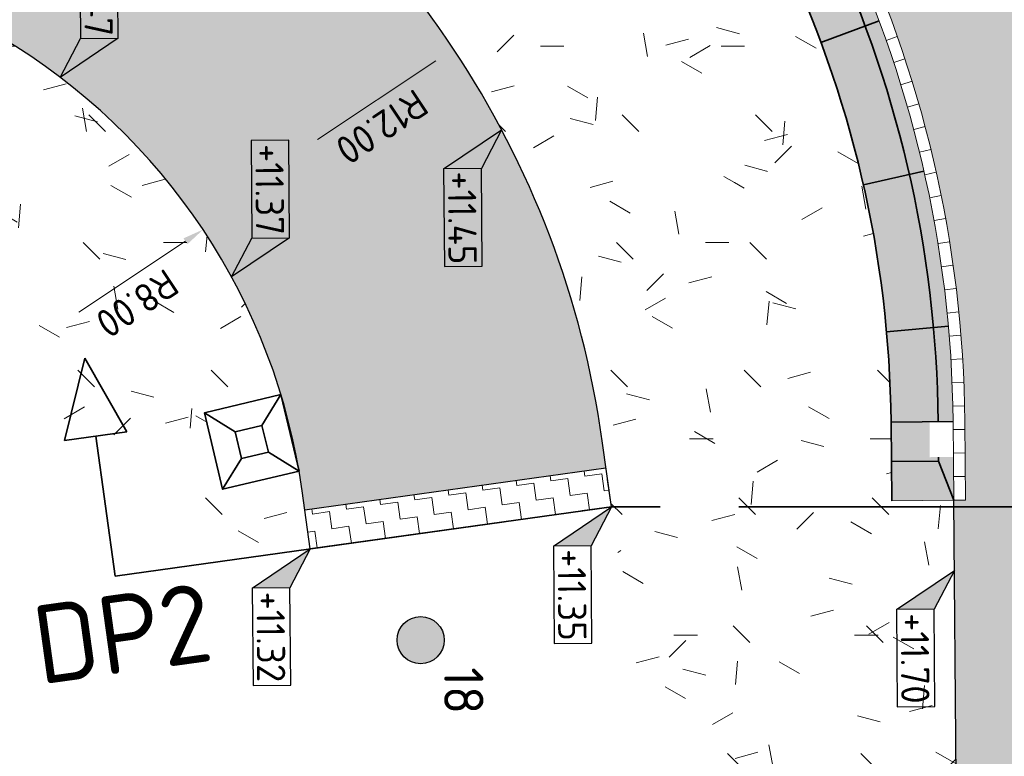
# Model space of a CAD drawing. Header units: metres. Extents: x 233373 to 233535, y 554162 to 554421.
# Tile 4 of 17: x 233414 to 233426, y 554208 to 554218. Entities that reach past the tile are written whole.
import ezdxf
from ezdxf.enums import TextEntityAlignment as Align

# ---------------------------------------------------------------- set-up
doc = ezdxf.new("R2010")
doc.units = ezdxf.units.M
doc.linetypes.add('XX-CENTER', pattern=[8, 5, -1, 1, -1])
doc.layers.get('Defpoints').update_dxf_attribs({"color": 241})
for name, color, linetype, lineweight, true_color in [('N-WE-GR-GRAS-A', 7, 'Continuous', 5, 0x99cc00), ('N-WE-MO-ONDERZOEK_BORING-SD', 30, 'Continuous', 25, 0xff7f00), ('N-WE-VH-VERHARDING_ASFALT FIETSPAD TRAPFREES 1 LAAG-A', 7, 'Continuous', 18, 0xc99292), ('N-WE-VH-VERHARDING_ASFALT_HOOFDRIJBAAN-A', 7, 'Continuous', 5, 0xc7c7c7), ('N-WE-VH-VERHARDING_ASFALT_ROOD-A', 7, 'Continuous', 5, 0xc99292), ('N-WE-VH-VERHARDING_ASFALT_VOEGBAND-G', 7, 'Continuous', 35, 0x000099)]:
    doc.layers.add(name, color=color, linetype=linetype, lineweight=lineweight, true_color=true_color)
for name, color, linetype, lineweight in [('N-WE-VH-GOOT_TEGEL-GD', 170, 'Continuous', 18), ('N-WE-VH-KANTOPSLUITING_ACHTERKANTBAND-G', 7, 'Continuous', 35), ('N-WE-VH-KANTOPSLUITING_ELEMENT-A', 252, 'Continuous', 18), ('N-WE-VH-KANTOPSLUITING_ELEMENT-G', 7, 'Continuous', 35), ('N-WE-VH-KANTOPSLUITING_VOORKANTBAND-G', 7, 'Continuous', 18), ('N-WE-VH-KANTVERHARDING-G', 7, 'Continuous', 25), ('X-XX-AL-AANPIJLING-M', 7, 'Continuous', 18), ('X-XX-AL-HOOGTELABEL_KANTOPSLUITING-S', 7, 'Continuous', 25), ('X-XX-AL-VERWIJZING_DOORSNEDE_DWP-G', 7, 'XX-CENTER', 35), ('X-XX-AL-VERWIJZING_DWP-S', 7, 'Continuous', 35)]:
    doc.layers.add(name, color=color, linetype=linetype, lineweight=lineweight)
doc.styles.add('NLCS-ISO', font='NLCS-ISO.ttf')
doc.styles.add('NLCS-ISO-ANNOTATIEF-T18', font='NLCS-ISO.ttf', dxfattribs={"height": 1.8})
doc.styles.add('Xref_Ontwerp nieuwe situatie$0$NLCS-ISO', font='NLCS-ISO.ttf')
doc.dimstyles.new('NLCS-ANNOTATIEF-T18-PIJL-A', dxfattribs={"dimtxt": 1.8, "dimasz": 1.35, "dimexe": 2, "dimexo": 2, "dimgap": 0.7, "dimtad": 1, "dimlfac": -1, "dimzin": 0, "dimdsep": 46, "dimtxsty": 'NLCS-ISO-ANNOTATIEF-T18', "dimcen": 0, "dimdle": 2, "dimclrd": 256, "dimclre": 256, "dimclrt": 256, "dimazin": 0, "dimtfac": 1, "dimtofl": 0, "dimtmove": 0, "dimatfit": 3, "dimfxl": 1, "dimtfillclr": 256, "dimtolj": 1, "dimtzin": 0, "dimlwd": 13, "dimlwe": 18, "dimarcsym": 0})
pattern_1 = [(0, (0, 0), (2.5, 2.5), [0.3, -2]), (45, (1, 0.5), (-0.2828427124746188, 4.666904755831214), [0.3, -2]), (29.99999999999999, (0.2, 0.3), (0.5686533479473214, 3.215063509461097), [0.3, -2]), (15, (0.8, 1.2), (0.9640675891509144, 1.811235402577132), [0.3, -2]), (135, (0.4, 5), (-0.07071067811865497, -1.626345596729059), [0.3, -2]), (150, (3, 1), (0.5392304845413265, -1.466025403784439), [0.3, -2]), (165, (0.6000000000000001, 0.1), (0.358630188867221, -1.752536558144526), [0.3, -2]), (85, (1, 1), (-2.18169349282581, 2.600041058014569), [0.3, -2]), (99.99999999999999, (0, 0), (-2.780294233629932, 1.946782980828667), [0.3, -2])]

# ---------------------------------------------------------------- blocks, each defined once
blk = doc.blocks.new('*D49')
at = {"layer": 'Defpoints', "color": 0, "transparency": 16777216}
for p in [(233424.1684792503, 554219.1060543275), (233410.6556929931, 554212.5941723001)]:
    blk.add_point(p, dxfattribs=at)
at = {"layer": 'X-XX-AL-AANPIJLING-M', "lineweight": 13, "transparency": 16777216}
blk.add_line((233426.0422522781, 554220.009035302), (233424.411709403, 554219.223268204), dxfattribs=at)
at = {"layer": 'X-XX-AL-AANPIJLING-M', "transparency": 16777216}
blk.add_solid([(233424.3921737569, 554219.2638065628), (233424.4312450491, 554219.1827298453), (233424.1684792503, 554219.1060543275)], dxfattribs=at)
at = {"layer": 'X-XX-AL-AANPIJLING-M', "transparency": 16777216, "insert": (233425.209675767, 554219.9630314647), "char_height": 0.36, "attachment_point": 5, "rotation": 25.729659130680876, "style": 'NLCS-ISO-ANNOTATIEF-T18'}
blk.add_mtext('\\A1;R15.00', dxfattribs=at)
blk = doc.blocks.new('SAL-VERWIJZING_DOORSNEDE_BOVEN-SO')
for p, q in [((-2, 9), (0, 14)), ((0, 14), (2, 9)), ((2, 9), (-2, 9)), ((0, 0), (0, 9))]:
    blk.add_line(p, q)
at = {"lineweight": 50, "style": 'NLCS-ISO'}
blk.add_attdef('...', text='', height=5, dxfattribs=at).set_placement((-0.05252548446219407, -1.187903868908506), align=Align.TOP_CENTER)
blk = doc.blocks.new('*U9')
at = {"layer": 'N-WE-VH-GOOT_TEGEL-GD', "ltscale": 0.2, "flags": 128}
blk.add_lwpolyline([(-0.000748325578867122, 0.1499981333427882), (0, 0)], dxfattribs=at)
blk = doc.blocks.new('*U10')
at = {"layer": 'N-WE-VH-GOOT_TEGEL-GD', "color": 0, "linetype": 'ByBlock', "lineweight": -2, "transparency": 16777216}
for p, rotation in [((233424.9455196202, 554217.6263965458), 109.3997587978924), ((233425.0423586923, 554217.3424612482), 108.2651889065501), ((233425.1335566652, 554217.0566641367), 107.130619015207), ((233425.2190777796, 554216.7691172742), 105.996049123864), ((233425.2988885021, 554216.4799334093), 104.8614792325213), ((233425.3729575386, 554216.1892259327), 103.7269093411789), ((233425.4412558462, 554215.8971088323), 102.5923394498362), ((233425.5037566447, 554215.603696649), 101.4577695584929), ((233425.5604354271, 554215.3091044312), 100.3231996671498), ((233425.6112699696, 554215.0134476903), 99.18862977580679), ((233425.6562403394, 554214.7168423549), 98.05405988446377), ((233425.6953289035, 554214.4194047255), 96.91948999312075), ((233425.7285203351, 554214.1212514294), 95.78492010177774), ((233425.7558016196, 554213.8224993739), 94.6503502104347), ((233425.7771620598, 554213.5232657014), 93.51578031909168), ((233425.7925932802, 554213.2236677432), 92.38121042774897), ((233425.8020892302, 554212.9238229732), 91.24664053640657), ((233425.8059762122, 554212.62385106), 90.49026060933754), ((233425.8085431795, 554212.3238620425), 90.49026060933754), ((233425.8111101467, 554212.0238730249), 90.49026060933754), ((233425.8136771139, 554211.7238840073), 90.49026060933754)]:
    blk.add_blockref('*U9', p, dxfattribs=dict(at, rotation=rotation))
blk = doc.blocks.new('N-SVH-KOLKOMRANDING 1000x1000x150 mm')
at = {"layer": 'N-WE-VH-KANTOPSLUITING_ELEMENT-G', "ltscale": 0.2}
for p, q in [((-0.1750000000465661, 0.1750000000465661), (-0.5, 0.5)), ((0.1750000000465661, 0.1750000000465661), (0.5, 0.5)), ((-0.1750000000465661, -0.1750000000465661), (-0.5, -0.5)), ((0.1750000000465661, -0.1750000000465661), (0.5, -0.5))]:
    blk.add_line(p, q, dxfattribs=at)
at = {"layer": 'N-WE-VH-KANTOPSLUITING_ELEMENT-G', "ltscale": 0.2, "flags": 128}
for points in [[(-0.5, 0.5), (0.5, 0.5), (0.5, -0.5), (-0.5, -0.5)], [(-0.1750000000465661, 0.1750000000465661), (0.1750000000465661, 0.1750000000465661), (0.1750000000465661, -0.1750000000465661), (-0.1750000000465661, -0.1750000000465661)]]:
    blk.add_lwpolyline(points, close=True, dxfattribs=at)
blk = doc.blocks.new('SAL-HOOGTELABEL_KANTOPSLUITING_04-SO')
for p, q in [((0, 0), (2.460741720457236, -1.312415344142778)), ((2.460741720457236, -3.713202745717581), (0, 0)), ((2.460741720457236, -1.312415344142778), (2.460741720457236, -3.713202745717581)), ((8.664244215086, -1.312415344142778), (2.460741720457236, -1.312415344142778)), ((8.664244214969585, -3.713202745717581), (8.664244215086, -1.312415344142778)), ((2.460741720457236, -3.713202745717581), (8.664244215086, -3.713202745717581))]:
    blk.add_line(p, q)
blk.add_solid([(0, 0), (2.460741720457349, -1.312592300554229), (2.460741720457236, -3.713202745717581)])
at = {"style": 'Xref_Ontwerp nieuwe situatie$0$NLCS-ISO'}
blk.add_attdef('...', text='', height=1.8, dxfattribs=at).set_placement((5.582316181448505, -2.552968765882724), align=Align.MIDDLE)
blk = doc.blocks.new('*D27')
at = {"layer": 'Defpoints', "color": 0, "transparency": 16777216}
for p in [(233416.107078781, 554215.1677562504), (233409.4449244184, 554210.7387948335)]:
    blk.add_point(p, dxfattribs=at)
at = {"layer": 'X-XX-AL-AANPIJLING-M', "lineweight": 13, "transparency": 16777216}
blk.add_line((233414.5248171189, 554214.1158779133), (233415.882231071, 554215.0182788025), dxfattribs=at)
at = {"layer": 'X-XX-AL-AANPIJLING-M', "transparency": 16777216}
blk.add_solid([(233415.907143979, 554214.9808041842), (233415.8573181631, 554215.0557534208), (233416.1070787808, 554215.1677562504)], dxfattribs=at)
at = {"layer": 'X-XX-AL-AANPIJLING-M', "transparency": 16777216, "insert": (233415.2682586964, 554214.2258534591), "char_height": 0.36, "attachment_point": 5, "rotation": 213.61572851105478, "style": 'NLCS-ISO-ANNOTATIEF-T18'}
blk.add_mtext('\\A1;R8.00', dxfattribs=at)
blk = doc.blocks.new('*D25')
at = {"layer": 'Defpoints', "color": 0, "transparency": 16777216}
for p in [(233419.2963841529, 554217.4664260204), (233409.3031526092, 554210.8229838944)]:
    blk.add_point(p, dxfattribs=at)
at = {"layer": 'X-XX-AL-AANPIJLING-M', "lineweight": 13, "transparency": 16777216}
blk.add_line((233417.564224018, 554216.3148960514), (233419.071536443, 554217.3169485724), dxfattribs=at)
at = {"layer": 'X-XX-AL-AANPIJLING-M', "transparency": 16777216}
blk.add_solid([(233419.0964493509, 554217.2794739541), (233419.046623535, 554217.3544231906), (233419.2963841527, 554217.4664260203)], dxfattribs=at)
at = {"layer": 'X-XX-AL-AANPIJLING-M', "transparency": 16777216, "insert": (233418.3826148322, 554216.4746974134), "char_height": 0.36, "attachment_point": 5, "rotation": 213.61572851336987, "style": 'NLCS-ISO-ANNOTATIEF-T18'}
blk.add_mtext('\\A1;R12.00', dxfattribs=at)
blk = doc.blocks.new('SAL-HOOGTELABEL_KANTOPSLUITING_01-SO')
for p, q in [((-8.664244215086, 3.713202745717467), (-8.664244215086, 1.312415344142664)), ((-2.460741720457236, 3.713202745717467), (-8.664244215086, 3.713202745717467)), ((-2.460741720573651, 1.312415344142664), (-2.460741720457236, 3.713202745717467)), ((-2.460741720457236, 3.713202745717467), (0, 0)), ((-8.664244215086, 1.312415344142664), (-2.460741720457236, 1.312415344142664)), ((0, 0), (-2.460741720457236, 1.312415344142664))]:
    blk.add_line(p, q)
blk.add_solid([(-2.460741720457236, 3.713202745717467), (-2.460741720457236, 1.312415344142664), (0, 0)])
at = {"style": 'Xref_Ontwerp nieuwe situatie$0$NLCS-ISO'}
blk.add_attdef('...', text='', height=1.8, dxfattribs=at).set_placement((-5.542669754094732, 2.472649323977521), align=Align.MIDDLE)
blk = doc.blocks.new('SMO-BODEM_BORING-SO')
h = blk.add_hatch(color=256)
edge = h.paths.add_edge_path()
edge.add_arc((0, 0), 1.501469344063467, 0, 360)
at = {"color": 0, "linetype": 'Continuous'}
blk.add_circle((0, 0), 1.501469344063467, dxfattribs=at)
at = {"style": 'NLCS-ISO'}
blk.add_attdef('NR', (1.724038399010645, 1.494310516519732), '', height=2.5, dxfattribs=at)

msp = doc.modelspace()

# ---------------------------------------------------------------- hatches: boundary and pattern name
at = {"layer": 'N-WE-GR-GRAS-A'}
h = msp.add_hatch(dxfattribs=at)
h.set_pattern_fill('AGR-GRAS_01', color=256, scale=0.1, pattern_type=2)
h.set_pattern_definition(pattern_1)
edge = h.paths.add_edge_path()
edge.add_line((233420.5739556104, 554214.9423284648), (233421.5074060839, 554215.2733970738))
edge.add_line((233421.5074060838, 554215.2733970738), (233422.446890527, 554215.6159886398))
edge.add_line((233422.4468905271, 554215.6159886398), (233424.374002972, 554216.2998532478))
edge.add_arc((233410.6556929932, 554212.5941722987), 14.20999999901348, 15.11633770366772, 50.96908056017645)
edge.add_arc((233431.437102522, 554238.2287781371), 18.78999997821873, 225.2992230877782, 230.9690805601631, ccw=False)
edge.add_line((233418.2201349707, 554224.8730352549), (233416.5356839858, 554222.810481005))
edge.add_line((233416.5356839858, 554222.8104810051), (233416.0250912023, 554221.9506583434))
edge.add_line((233416.0250912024, 554221.9506583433), (233415.3275882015, 554221.2018295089))
edge.add_arc((233409.2987752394, 554210.8204541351), 12.00497981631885, 20.080925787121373, 59.85482725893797, ccw=False)
h = msp.add_hatch(dxfattribs=at)
h.set_pattern_fill('AGR-GRAS_01', color=256, scale=0.1, pattern_type=2)
h.set_pattern_definition(pattern_1)
edge = h.paths.add_edge_path()
edge.add_line((233420.5739556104, 554214.9423284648), (233421.5074060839, 554215.2733970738))
edge.add_line((233421.5074060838, 554215.2733970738), (233422.446890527, 554215.6159886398))
edge.add_line((233422.4468905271, 554215.6159886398), (233424.374002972, 554216.2998532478))
edge.add_arc((233410.6556929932, 554212.5941722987), 14.20999999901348, 15.11633770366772, 50.96908056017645)
edge.add_arc((233431.437102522, 554238.2287781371), 18.78999997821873, 225.2992230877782, 230.9690805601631, ccw=False)
edge.add_line((233418.2201349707, 554224.8730352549), (233416.5356839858, 554222.810481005))
edge.add_line((233416.5356839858, 554222.8104810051), (233416.0250912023, 554221.9506583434))
edge.add_line((233416.0250912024, 554221.9506583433), (233415.3275882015, 554221.2018295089))
edge.add_arc((233409.2987752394, 554210.8204541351), 12.00497981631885, 20.080925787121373, 59.85482725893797, ccw=False)
h = msp.add_hatch(dxfattribs=at)
h.set_pattern_fill('AGR-GRAS_01', color=256, scale=0.1, pattern_type=2)
h.set_pattern_definition(pattern_1)
edge = h.paths.add_edge_path()
edge.add_line((233413.6640180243, 554213.093955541), (233413.6640177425, 554212.3889555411))
edge.add_line((233413.6640177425, 554212.3889555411), (233415.9960178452, 554212.6459546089))
edge.add_line((233415.9960178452, 554212.6459546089), (233415.9968675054, 554210.897075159))
edge.add_line((233415.9968675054, 554210.897075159), (233417.4715484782, 554211.1026165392))
edge.add_line((233417.4715484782, 554211.1026165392), (233417.3683312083, 554211.8431610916))
edge.add_arc((233409.4623661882, 554210.7413665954), 7.982370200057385, 7.933779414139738, 9.749628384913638)
edge.add_line((233417.3294482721, 554212.0931260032), (233417.3217368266, 554212.0913310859))
edge.add_line((233417.3217368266, 554212.0913310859), (233416.356388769, 554211.8625718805))
edge.add_line((233416.356388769, 554211.8625718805), (233416.1240397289, 554212.843342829))
edge.add_line((233416.1240397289, 554212.843342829), (233417.0988941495, 554213.0661855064))
edge.add_arc((233409.4449244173, 554210.7387948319), 8.000000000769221, 16.91327272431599, 59.29667719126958)
edge.add_line((233413.529666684, 554217.6173761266), (233413.0190739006, 554216.7575534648))
edge.add_line((233413.0190739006, 554216.7575534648), (233412.159251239, 554217.2681462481))
edge.add_line((233412.159251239, 554217.2681462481), (233412.6698440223, 554218.12796891))
edge.add_line((233412.6698440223, 554218.12796891), (233405.6020588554, 554222.3250670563))
edge.add_line((233405.6020588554, 554222.3250670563), (233405.0914660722, 554221.4652443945))
edge.add_line((233405.0914660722, 554221.4652443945), (233404.2316434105, 554221.975837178))
edge.add_line((233404.2316434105, 554221.975837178), (233404.7422361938, 554222.8356598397))
edge.add_line((233404.7422361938, 554222.8356598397), (233403.8824135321, 554223.346252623))
edge.add_line((233403.8824135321, 554223.346252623), (233403.7802949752, 554223.1742880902))
edge.add_line((233403.7802949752, 554223.1742880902), (233403.3154870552, 554223.4503072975))
edge.add_arc((233407.5023478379, 554230.5008530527), 8.199999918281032, 235.779673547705, 239.2966771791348, ccw=False)
edge.add_line((233402.8908584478, 554223.7204279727), (233396.2921997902, 554219.9270335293))
edge.add_arc((233387.8198162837, 554234.7571594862), 17.07963460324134, 270.48951566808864, 299.7391312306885, ccw=False)
edge.add_line((233387.9657371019, 554217.6781482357), (233383.3948392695, 554217.6390356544))
edge.add_line((233383.3948392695, 554217.6390356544), (233383.3948392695, 554209.4232662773))
edge.add_line((233383.3948392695, 554209.4232662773), (233413.6640180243, 554213.093955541))
h = msp.add_hatch(dxfattribs=at)
h.set_pattern_fill('AGR-GRAS_01', color=256, scale=0.1, pattern_type=2)
h.set_pattern_definition(pattern_1)
edge = h.paths.add_edge_path()
edge.add_line((233413.6640180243, 554213.093955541), (233413.6640177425, 554212.3889555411))
edge.add_line((233413.6640177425, 554212.3889555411), (233415.9960178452, 554212.6459546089))
edge.add_line((233415.9960178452, 554212.6459546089), (233415.9968675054, 554210.897075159))
edge.add_line((233415.9968675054, 554210.897075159), (233417.4715484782, 554211.1026165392))
edge.add_line((233417.4715484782, 554211.1026165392), (233417.3683312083, 554211.8431610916))
edge.add_arc((233409.4623661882, 554210.7413665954), 7.982370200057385, 7.933779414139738, 9.749628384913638)
edge.add_line((233417.3294482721, 554212.0931260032), (233417.3217368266, 554212.0913310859))
edge.add_line((233417.3217368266, 554212.0913310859), (233416.356388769, 554211.8625718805))
edge.add_line((233416.356388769, 554211.8625718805), (233416.1240397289, 554212.843342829))
edge.add_line((233416.1240397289, 554212.843342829), (233417.0988941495, 554213.0661855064))
edge.add_arc((233409.4449244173, 554210.7387948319), 8.000000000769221, 16.91327272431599, 59.29667719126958)
edge.add_line((233413.529666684, 554217.6173761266), (233413.0190739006, 554216.7575534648))
edge.add_line((233413.0190739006, 554216.7575534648), (233412.159251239, 554217.2681462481))
edge.add_line((233412.159251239, 554217.2681462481), (233412.6698440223, 554218.12796891))
edge.add_line((233412.6698440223, 554218.12796891), (233405.6020588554, 554222.3250670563))
edge.add_line((233405.6020588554, 554222.3250670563), (233405.0914660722, 554221.4652443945))
edge.add_line((233405.0914660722, 554221.4652443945), (233404.2316434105, 554221.975837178))
edge.add_line((233404.2316434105, 554221.975837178), (233404.7422361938, 554222.8356598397))
edge.add_line((233404.7422361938, 554222.8356598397), (233403.8824135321, 554223.346252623))
edge.add_line((233403.8824135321, 554223.346252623), (233403.7802949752, 554223.1742880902))
edge.add_line((233403.7802949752, 554223.1742880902), (233403.3154870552, 554223.4503072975))
edge.add_arc((233407.5023478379, 554230.5008530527), 8.199999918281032, 235.779673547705, 239.2966771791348, ccw=False)
edge.add_line((233402.8908584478, 554223.7204279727), (233396.3320708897, 554219.9499543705))
edge.add_arc((233387.803190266, 554234.817921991), 17.14054450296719, 270.5433542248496, 299.8403638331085, ccw=False)
edge.add_line((233387.9657371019, 554217.6781482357), (233383.3948392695, 554217.6390356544))
edge.add_line((233383.3948392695, 554217.6390356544), (233383.3948392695, 554209.4232662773))
edge.add_line((233383.3948392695, 554209.4232662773), (233413.6640180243, 554213.093955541))
h = msp.add_hatch(dxfattribs=at)
h.set_pattern_fill('AGR-GRAS_01', color=256, scale=0.1, pattern_type=2)
h.set_pattern_definition(pattern_1)
edge = h.paths.add_edge_path()
edge.add_line((233423.4625630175, 554180.548283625), (233423.8817984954, 554164.2284354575))
edge.add_line((233423.8817984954, 554164.2284354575), (233424.4458328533, 554162.6216992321))
edge.add_line((233424.4458328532, 554162.621699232), (233425.5294586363, 554162.0790357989))
edge.add_line((233425.5294586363, 554162.079035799), (233425.8754346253, 554162.0513959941))
edge.add_line((233425.8754346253, 554162.0513959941), (233427.1359984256, 554164.053950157))
edge.add_line((233427.1359984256, 554164.053950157), (233427.6635457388, 554166.0886964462))
edge.add_line((233427.6635457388, 554166.0886964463), (233427.6104427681, 554167.9261936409))
edge.add_line((233427.6104427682, 554167.9261936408), (233427.2712419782, 554167.9387361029))
edge.add_line((233427.2712419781, 554167.938736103), (233427.3674514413, 554169.0976080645))
edge.add_line((233427.3674514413, 554169.0976080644), (233428.4715498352, 554169.2492322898))
edge.add_line((233428.4715498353, 554169.2492322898), (233428.4653100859, 554170.0085582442))
edge.add_arc((233328.4686862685, 554169.1868375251), 99.99999999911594, 0.4708165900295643, 6.200830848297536)
edge.add_line((233427.8836260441, 554179.9882147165), (233426.3074006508, 554194.4956566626))
edge.add_arc((233525.7223404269, 554205.2970338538), 99.99999999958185, 182.6450546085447, 186.2008308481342, ccw=False)
edge.add_arc((233525.7223386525, 554205.2970337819), 99.99999822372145, 182.0733735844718, 182.6450546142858, ccw=False)
edge.add_arc((233525.7223405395, 554205.2970338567), 100.0000001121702, 180.4902377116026, 182.0733735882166, ccw=False)
edge.add_line((233425.7260008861, 554204.4414180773), (233425.6637000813, 554211.7225512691))
edge.add_line((233425.6637000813, 554211.7225512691), (233424.8737289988, 554211.7157919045))
edge.add_line((233424.8737289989, 554211.7157919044), (233424.86945092, 554212.2157736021))
edge.add_line((233424.86945092, 554212.2157736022), (233424.8651728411, 554212.7157552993))
edge.add_arc((233410.6556929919, 554212.5941722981), 14.2100000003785, 0.4902377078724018, 15.11633770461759)
edge.add_line((233424.374002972, 554216.2998532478), (233422.4468905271, 554215.6159886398))
edge.add_line((233422.4468905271, 554215.6159886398), (233421.507406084, 554215.2733970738))
edge.add_line((233421.5074060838, 554215.2733970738), (233420.5738396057, 554214.9422880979))
edge.add_arc((233409.313906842, 554210.8250685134), 11.9890609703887, 7.932007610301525, 20.08505218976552, ccw=False)
edge.add_line((233421.1882627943, 554212.4795332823), (233421.3056924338, 554211.6370203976))
edge.add_line((233421.3056924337, 554211.6370203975), (233421.4432130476, 554210.650362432))
edge.add_line((233421.4432130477, 554210.6503624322), (233422.5137125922, 554202.0039820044))
edge.add_line((233422.5137125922, 554202.0039820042), (233423.1566367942, 554192.5005147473))
edge.add_line((233423.1566367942, 554192.5005147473), (233423.4625630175, 554180.5482836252))
h = msp.add_hatch(dxfattribs=at)
h.set_pattern_fill('AGR-GRAS_01', color=256, scale=0.1, pattern_type=2)
h.set_pattern_definition(pattern_1)
edge = h.paths.add_edge_path()
edge.add_line((233423.4625630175, 554180.548283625), (233423.8817984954, 554164.2284354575))
edge.add_line((233423.8817984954, 554164.2284354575), (233424.4458328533, 554162.6216992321))
edge.add_line((233424.4458328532, 554162.621699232), (233425.5294586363, 554162.0790357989))
edge.add_line((233425.5294586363, 554162.079035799), (233425.8754346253, 554162.0513959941))
edge.add_line((233425.8754346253, 554162.0513959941), (233427.1359984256, 554164.053950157))
edge.add_line((233427.1359984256, 554164.053950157), (233427.6635457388, 554166.0886964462))
edge.add_line((233427.6635457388, 554166.0886964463), (233427.6104427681, 554167.9261936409))
edge.add_line((233427.6104427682, 554167.9261936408), (233427.2712419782, 554167.9387361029))
edge.add_line((233427.2712419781, 554167.938736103), (233427.3674514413, 554169.0976080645))
edge.add_line((233427.3674514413, 554169.0976080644), (233428.4715498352, 554169.2492322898))
edge.add_line((233428.4715498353, 554169.2492322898), (233428.4653100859, 554170.0085582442))
edge.add_arc((233328.4686862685, 554169.1868375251), 99.99999999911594, 0.4708165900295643, 6.200830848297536)
edge.add_line((233427.8836260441, 554179.9882147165), (233426.3074006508, 554194.4956566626))
edge.add_arc((233525.7223404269, 554205.2970338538), 99.99999999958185, 182.6450546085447, 186.2008308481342, ccw=False)
edge.add_arc((233525.7223386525, 554205.2970337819), 99.99999822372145, 182.0733735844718, 182.6450546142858, ccw=False)
edge.add_arc((233525.7223405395, 554205.2970338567), 100.0000001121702, 180.4902377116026, 182.0733735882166, ccw=False)
edge.add_line((233425.7260008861, 554204.4414180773), (233425.6637000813, 554211.7225512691))
edge.add_line((233425.6637000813, 554211.7225512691), (233424.8737289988, 554211.7157919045))
edge.add_line((233424.8737289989, 554211.7157919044), (233424.86945092, 554212.2157736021))
edge.add_line((233424.86945092, 554212.2157736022), (233424.8651728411, 554212.7157552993))
edge.add_arc((233410.6556929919, 554212.5941722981), 14.2100000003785, 0.4902377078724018, 15.11633770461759)
edge.add_line((233424.374002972, 554216.2998532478), (233422.4468905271, 554215.6159886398))
edge.add_line((233422.4468905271, 554215.6159886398), (233421.507406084, 554215.2733970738))
edge.add_line((233421.5074060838, 554215.2733970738), (233420.5738396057, 554214.9422880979))
edge.add_arc((233409.313906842, 554210.8250685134), 11.9890609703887, 7.932007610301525, 20.08505218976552, ccw=False)
edge.add_line((233421.1882627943, 554212.4795332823), (233421.3056924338, 554211.6370203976))
edge.add_line((233421.3056924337, 554211.6370203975), (233421.4432130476, 554210.650362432))
edge.add_line((233421.4432130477, 554210.6503624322), (233422.5137125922, 554202.0039820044))
edge.add_line((233422.5137125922, 554202.0039820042), (233423.1566367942, 554192.5005147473))
edge.add_line((233423.1566367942, 554192.5005147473), (233423.4625630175, 554180.5482836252))
at = {"layer": 'N-WE-VH-KANTOPSLUITING_ELEMENT-A'}
h = msp.add_hatch(color=256, dxfattribs=at)
h.dxf.hatch_style = 1
edge = h.paths.add_edge_path()
edge.add_arc((233410.6556929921, 554212.594172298), 14.21000000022, 0.4902377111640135, 50.96908055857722, ccw=False)
edge.add_line((233424.8651728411, 554212.7157552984), (233424.8737289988, 554211.7157919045))
edge.add_line((233424.8737289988, 554211.7157919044), (233425.6637000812, 554211.722551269))
edge.add_line((233425.6637000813, 554211.7225512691), (233425.6589941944, 554212.2725311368))
edge.add_line((233425.6589941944, 554212.2725311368), (233425.3590051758, 554212.2699642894))
edge.add_line((233425.3590051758, 554212.2699642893), (233425.3551549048, 554212.7199478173))
edge.add_line((233425.3551549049, 554212.7199478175), (233425.6551439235, 554212.7225146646))
edge.add_arc((233410.6556929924, 554212.5941722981), 14.99999999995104, 0.4902377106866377, 50.96908055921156)
edge.add_arc((233431.4371025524, 554238.228778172), 18.00000002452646, 223.7247523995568, 230.9690805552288, ccw=False)
edge.add_line((233418.4290675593, 554225.7872739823), (233418.2122669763, 554225.5799155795))
edge.add_line((233418.2122669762, 554225.5799155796), (233417.901229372, 554225.9051164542))
edge.add_line((233417.9012293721, 554225.9051164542), (233418.1220624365, 554226.1163998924))
edge.add_arc((233431.4371025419, 554238.2287781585), 18.00000000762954, 217.3552753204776, 222.2920517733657, ccw=False)
edge.add_arc((233407.5904477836, 554220.0261119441), 12.00000000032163, 37.35527532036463, 90.49023770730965)
edge.add_line((233407.487773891, 554232.0256726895), (233405.9378306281, 554232.0124106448))
edge.add_line((233405.9378306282, 554232.0124106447), (233405.9403974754, 554231.712421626))
edge.add_line((233405.9403974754, 554231.7124216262), (233405.4904139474, 554231.7085713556))
edge.add_line((233405.4904139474, 554231.7085713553), (233405.4878471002, 554232.0085603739))
edge.add_line((233405.4878471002, 554232.0085603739), (233403.4894471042, 554231.9914611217))
edge.add_line((233403.4894471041, 554231.9914611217), (233403.4962064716, 554231.2014900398))
edge.add_line((233403.4962064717, 554231.2014900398), (233403.9961881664, 554231.2057681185))
edge.add_line((233403.9961881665, 554231.2057681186), (233404.496169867, 554231.2100462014))
edge.add_line((233404.496169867, 554231.2100462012), (233407.4945332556, 554231.2357016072))
edge.add_arc((233407.590447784, 554220.0261119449), 11.2099999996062, 37.35527531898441, 90.49023770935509, ccw=False)
edge.add_arc((233431.4371025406, 554238.2287781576), 18.79000000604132, 217.3552753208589, 230.9690805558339)
at = {"layer": 'N-WE-VH-VERHARDING_ASFALT FIETSPAD TRAPFREES 1 LAAG-A'}
h = msp.add_hatch(dxfattribs=at)
h.set_pattern_fill('AVH-ASFALT_FREESVAK', color=256, scale=0.7, angle=89.99997710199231, style=0, pattern_type=2)
h.set_pattern_definition([(277.9347798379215, (46684.08396184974, 110842.4019947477), (0.2468531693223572, -0.1864581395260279), [0.2187499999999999, -0.2187499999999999]), (7.934779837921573, (46684.11415936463, 110842.1853390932), (0.1864581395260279, 0.2468531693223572), [0.2187499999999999, -0.2187499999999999])])
h.paths.add_polyline_path([(233421.2366695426, 554212.1322333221), (233421.3056924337, 554211.6370203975), (233417.4715484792, 554211.1026165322), (233417.402525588, 554211.5978294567)])
at = {"layer": 'N-WE-VH-VERHARDING_ASFALT_HOOFDRIJBAAN-A'}
h = msp.add_hatch(color=256, dxfattribs=at)
h.dxf.hatch_style = 1
edge = h.paths.add_edge_path(flags=16)
edge.add_arc((233431.4371208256, 554238.2245143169), 12.75000000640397, 89.9999770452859, 90.49020252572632, ccw=False)
edge.add_arc((233431.4371208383, 554238.2245143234), 12.7499999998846, -12.71785530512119, 89.99997710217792, ccw=False)
edge.add_arc((233431.4371208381, 554238.2245143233), 12.75000000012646, 270.490315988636, 347.2821446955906, ccw=False)
edge.add_arc((233431.4371208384, 554238.2245143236), 12.75000000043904, 180.4870419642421, 270.4903159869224, ccw=False)
edge.add_arc((233431.4371208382, 554238.2245143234), 12.75000000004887, 90.49020258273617, 180.487041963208, ccw=False)
edge = h.paths.add_edge_path()
edge.add_arc((233431.7494380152, 554201.72585054), 1.499999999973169, 180.4902377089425, 360.4902377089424)
edge.add_line((233433.2493831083, 554201.7386847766), (233433.1039284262, 554218.7380624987))
edge.add_arc((233432.6039467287, 554218.73378442), 0.4999999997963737, 0.4902377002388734, 90.49023774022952)
edge.add_line((233432.5996686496, 554219.2337661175), (233430.5997418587, 554219.2166538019))
edge.add_arc((233430.6040199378, 554218.716672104), 0.5000000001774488, 90.49023773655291, 180.490237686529)
edge.add_line((233430.10403824, 554218.7123940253), (233430.2494929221, 554201.7130163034))
edge = h.paths.add_edge_path()
edge.add_arc((233430.2703242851, 554257.7152444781), 0.4999999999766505, 180.4902026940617, 270.4902377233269)
edge.add_line((233430.2746023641, 554257.2152627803), (233432.2745346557, 554257.232375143))
edge.add_arc((233432.2702565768, 554257.7323568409), 0.5000000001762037, 270.4902377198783, 360.4902376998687)
edge.add_line((233432.7702382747, 554257.7366349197), (233432.6932328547, 554266.7363054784))
edge.add_arc((233431.1932877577, 554266.7234717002), 1.5000000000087, 0.4902201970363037, 180.4902201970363)
edge.add_line((233429.6933426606, 554266.710637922), (233429.7703425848, 554257.7109667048))
edge = h.paths.add_edge_path()
edge.add_arc((233452.7221481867, 554263.4425160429), 15.14999999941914, 200.253207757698, 229.8342624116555)
edge.add_arc((233431.4371208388, 554238.2245143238), 17.84999999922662, 17.282144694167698, 49.834262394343, ccw=False)
edge.add_arc((233460.0827235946, 554247.1368340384), 12.14999999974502, 197.2821447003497, 257.1777921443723)
edge.add_line((233457.3863172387, 554235.2898136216), (233457.3863127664, 554235.2897939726))
edge.add_line((233457.3863127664, 554235.2897939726), (233460.02007095, 554234.6953884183))
edge.add_line((233460.02007095, 554234.6953884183), (233458.7652147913, 554229.1352323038))
edge.add_line((233458.7652147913, 554229.1352323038), (233457.7897488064, 554229.355382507))
edge.add_arc((233454.4544732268, 554214.5770728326), 15.1500000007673, 77.28214469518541, 127.9595998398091)
edge.add_line((233445.1356221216, 554226.5220095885), (233445.1252063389, 554226.5353605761))
edge.add_arc((233431.4371282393, 554238.2245079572), 17.99999023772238, 319.2274101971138, 319.5038140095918, ccw=False)
edge.add_arc((233454.4544732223, 554214.5770728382), 15.14999999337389, 128.2815158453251, 134.2264135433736)
edge.add_arc((233431.4371208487, 554238.2245143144), 17.84999998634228, 306.1756133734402, 314.2264135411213, ccw=False)
edge.add_arc((233449.1449853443, 554214.0081658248), 12.14999999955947, 126.1756133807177, 180.4902377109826)
edge.add_line((233436.9954300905, 554213.9042085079), (233437.0039862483, 554212.9042451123))
edge.add_line((233437.0039862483, 554212.9042451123), (233437.1539807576, 554212.9055285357))
edge.add_line((233437.1539807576, 554212.9055285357), (233437.2253777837, 554204.5613143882))
edge.add_arc((233337.2290382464, 554203.7056986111), 99.99999999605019, -5.22035542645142, 0.4902377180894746, ccw=False)
edge.add_line((233436.8142519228, 554194.6070604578), (233435.8942052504, 554184.5370870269))
edge.add_arc((233535.4794189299, 554175.4384488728), 99.99999999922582, 174.779644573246, 180.7881553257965)
edge.add_line((233435.4888800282, 554174.0629017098), (233435.5180198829, 554171.9446829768))
edge.add_line((233435.5180198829, 554171.9446829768), (233435.5643706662, 554170.1920369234))
edge.add_line((233435.5643706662, 554170.1920369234), (233428.465328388, 554170.0042944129))
edge.add_arc((233328.4687045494, 554169.1825736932), 100.0000000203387, 0.4708165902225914, 6.20083084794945)
edge.add_line((233427.8836443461, 554179.9839508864), (233426.307418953, 554194.4913928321))
edge.add_arc((233525.7223587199, 554205.2927700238), 99.9999999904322, 180.4902377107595, 186.2008308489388, ccw=False)
edge.add_line((233425.7260191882, 554204.4371542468), (233425.6637183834, 554211.7182874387))
edge.add_line((233425.6637183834, 554211.7182874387), (233425.8137128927, 554211.7195708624))
edge.add_line((233425.8137128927, 554211.7195708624), (233425.8051567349, 554212.7195342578))
edge.add_arc((233410.6557112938, 554212.5899084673), 15.15000000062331, 0.490237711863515, 44.59997310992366)
edge.add_line((233421.4429108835, 554223.227522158), (233416.2833425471, 554228.5104521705))
edge.add_arc((233407.5904660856, 554220.0218481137), 12.15000000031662, 44.31883662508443, 90.49069668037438)
edge.add_line((233407.4864114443, 554232.1714025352), (233403.4883492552, 554232.1371932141))
edge.add_line((233403.4883492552, 554232.1371932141), (233403.4896326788, 554231.9871987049))
edge.add_line((233403.4896326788, 554231.9871987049), (233399.4896022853, 554231.9530841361))
edge.add_line((233399.4896022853, 554231.9530841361), (233392.9898122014, 554231.8974688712))
edge.add_line((233392.9898122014, 554231.8974688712), (233392.4899308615, 554231.8931857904))
edge.add_line((233392.4899308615, 554231.8931857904), (233392.451381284, 554236.3929149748))
edge.add_line((233392.451381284, 554236.3929149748), (233411.9506515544, 554236.559759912))
edge.add_arc((233411.9463734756, 554237.0597416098), 0.5000000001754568, 270.4902377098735, 360.4902377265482)
edge.add_line((233412.4463551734, 554237.0640196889), (233412.4292428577, 554239.0639464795))
edge.add_arc((233411.9292611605, 554239.0596684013), 0.499999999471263, 0.490237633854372, 90.49023775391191)
edge.add_line((233411.9249830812, 554239.5596500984), (233392.425680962, 554239.3928048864))
edge.add_line((233392.425680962, 554239.3928048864), (233392.3871296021, 554243.892742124))
edge.add_line((233392.3871296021, 554243.892742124), (233392.8871749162, 554243.8970299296))
edge.add_line((233392.8871749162, 554243.8970299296), (233399.3869369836, 554243.9526449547))
edge.add_line((233399.3869369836, 554243.9526449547), (233403.3867915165, 554243.9867580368))
edge.add_line((233403.3867915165, 554243.9867580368), (233403.3880749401, 554243.8367635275))
edge.add_line((233403.3880749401, 554243.8367635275), (233405.9338171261, 554243.8585460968))
edge.add_arc((233405.804191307, 554259.0079915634), 15.15000003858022, 270.4902377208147, 320.8063904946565)
edge.add_line((233417.5456682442, 554249.4340571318), (233417.5457508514, 554249.4339897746))
edge.add_arc((233431.4371208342, 554238.2245143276), 17.84999999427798, 126.1755314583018, 141.0986188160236, ccw=False)
edge.add_arc((233413.7292909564, 554262.4408881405), 12.14999999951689, 306.1755314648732, 360.4902377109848)
edge.add_line((233425.8788462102, 554262.5448454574), (233425.8702900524, 554263.544808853))
edge.add_line((233425.8702900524, 554263.544808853), (233425.7202955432, 554263.5435254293))
edge.add_line((233425.7202955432, 554263.5435254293), (233425.6360837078, 554273.3854141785))
edge.add_arc((233525.6324232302, 554274.2410299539), 99.99999998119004, 174.7795743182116, 180.4902377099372, ccw=False)
edge.add_line((233426.0472207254, 554283.339790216), (233426.925872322, 554292.9565615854))
edge.add_arc((233327.3406697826, 554302.0553218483), 100.0000000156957, 354.7795743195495, 360.3595577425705)
edge.add_line((233427.3387007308, 554302.6828643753), (233427.304791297, 554308.086285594))
edge.add_line((233427.304791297, 554308.086285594), (233434.3921024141, 554308.1307623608))
edge.add_arc((233534.3899319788, 554308.7895743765), 99.99999975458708, 180.3774742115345, 186.2008308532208)
edge.add_line((233434.9749924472, 554297.9881972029), (233436.6157675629, 554282.8866451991))
edge.add_arc((233442.5806639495, 554283.5347278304), 6.000000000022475, 186.200830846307, 257.411370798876)
edge.add_line((233441.2729665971, 554277.6789676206), (233455.71954324, 554274.4527853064))
edge.add_line((233455.71954324, 554274.4527853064), (233454.7900648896, 554270.4486320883))
edge.add_line((233454.7900648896, 554270.4486320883), (233450.2107839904, 554271.4712684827))
edge.add_line((233450.2107839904, 554271.4712684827), (233450.0800142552, 554270.8856924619))
edge.add_arc((233448.0312884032, 554261.7116681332), 9.400000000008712, 77.41137079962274, 200.2532077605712)
edge.add_line((233439.2124720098, 554258.4576740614), (233438.5088430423, 554258.198046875))
at = {"layer": 'N-WE-VH-VERHARDING_ASFALT_ROOD-A'}
h = msp.add_hatch(color=256, dxfattribs=at)
h.dxf.hatch_style = 1
edge = h.paths.add_edge_path()
edge.add_line((233403.4176056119, 554223.62227183), (233413.5296666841, 554217.6173761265))
edge.add_arc((233409.4449244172, 554210.7387948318), 8.000000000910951, 7.934779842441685, 59.296677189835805, ccw=False)
edge.add_line((233417.3683312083, 554211.8431610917), (233417.402525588, 554211.5978294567))
edge.add_line((233417.402525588, 554211.5978294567), (233421.2366695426, 554212.1322333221))
edge.add_line((233421.2366695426, 554212.1322333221), (233421.1882627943, 554212.4795332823))
edge.add_arc((233409.2998008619, 554210.821549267), 12.00351773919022, 7.939353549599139, 59.85643558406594)
edge.add_line((233415.3275882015, 554221.201829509), (233405.4599767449, 554227.0615624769))
edge.add_arc((233407.5023560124, 554230.5008611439), 4.00001104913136, 180.4919495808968, 239.2966356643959, ccw=False)
edge.add_line((233403.5024924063, 554230.4665169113), (233403.4940477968, 554231.4664812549))
edge.add_line((233403.4940477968, 554231.4664812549), (233403.4896143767, 554231.9914625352))
edge.add_line((233403.4896143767, 554231.9914625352), (233399.4895967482, 554231.9573480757))
edge.add_line((233399.4895967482, 554231.9573480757), (233399.4940094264, 554231.4411478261))
edge.add_line((233399.4940094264, 554231.4411478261), (233399.5026407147, 554230.4324038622))
edge.add_arc((233407.5023478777, 554230.5008531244), 7.999999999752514, 180.4902377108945, 189.4061423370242)
edge.add_arc((233397.6368014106, 554228.8665358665), 1.999999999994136, -60.106542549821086, 9.406142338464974, ccw=False)
edge.add_line((233398.6335789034, 554227.1326285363), (233393.8002560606, 554224.3540789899))
edge.add_arc((233387.8195911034, 554234.7575229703), 11.99999999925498, 270.4902606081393, 299.89345745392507, ccw=False)
edge.add_line((233387.9222697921, 554222.7579622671), (233383.3948392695, 554222.7192216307))
edge.add_line((233383.3948392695, 554222.7192216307), (233383.3948392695, 554219.7191118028))
edge.add_line((233383.3948392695, 554219.7191118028), (233387.9479394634, 554219.7580720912))
edge.add_arc((233387.819591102, 554234.7575229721), 15.00000000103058, 270.4902606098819, 299.8934574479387)
edge.add_line((233395.295422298, 554221.7532179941), (233400.1287451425, 554224.5317675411))
edge.add_arc((233401.1255226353, 554222.7978602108), 2.000000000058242, 50.38077256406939, 119.8934574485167, ccw=False)
edge.add_arc((233407.5023478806, 554230.5008531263), 8.000000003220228, 230.3807725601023, 239.2966771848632)

# ---------------------------------------------------------------- linework, layer by layer
at = {"layer": 'N-WE-VH-GOOT_TEGEL-GD'}
msp.add_line((233425.8136945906, 554211.7238346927), (233425.6637000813, 554211.7225512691), dxfattribs=at)
at = {"layer": 'N-WE-VH-GOOT_TEGEL-GD', "flags": 128}
msp.add_lwpolyline([(233425.8136945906, 554211.7238346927), (233425.8051384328, 554212.7237980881, 0.2238877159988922), (233420.1962491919, 554224.3627868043, -0.05947139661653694), (233417.2483429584, 554227.3981917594, 0.2360924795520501), (233407.4863931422, 554232.1756663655), (233404.0130797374, 554232.1459470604), (233403.4881636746, 554232.1414570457)], format="xyb", dxfattribs=at)
at = {"layer": 'N-WE-VH-KANTOPSLUITING_ACHTERKANTBAND-G', "flags": 128}
msp.add_lwpolyline([(233424.8651728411, 554212.7157553, 0.2238877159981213), (233419.6042938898, 554223.6325889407, -0.05947139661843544), (233416.5011477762, 554226.8278415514, 0.2360903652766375), (233407.4945332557, 554231.2357016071, 0.2360903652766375)], format="xyb", dxfattribs=at)
at = {"layer": 'N-WE-VH-KANTOPSLUITING_ACHTERKANTBAND-G'}
msp.add_lwpolyline([(233424.8737289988, 554211.7157919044), (233424.8651728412, 554212.7157553)], dxfattribs=at)
at = {"layer": 'N-WE-VH-KANTOPSLUITING_ELEMENT-G'}
msp.add_lwpolyline([(233425.4651508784, 554212.7208889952, 0.2238877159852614), (233419.9821376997, 554224.0986726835)], format="xyb", dxfattribs=at)
for points in [[(233424.7138884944, 554217.8255334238), (233423.9734901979, 554217.5500150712)], [(233425.2845617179, 554215.910224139), (233424.5141079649, 554215.7355787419)], [(233425.5955512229, 554213.9360501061), (233424.8087186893, 554213.8653778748)], [(233425.6551439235, 554212.7225146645), (233424.8651728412, 554212.7157553)], [(233425.4694289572, 554212.2209072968), (233424.86945092, 554212.2157736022)], [(233425.4694289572, 554212.2209072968), (233425.4690011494, 554212.2709054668)], [(233425.4694289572, 554212.2209072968), (233425.6637000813, 554211.7225512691)]]:
    msp.add_lwpolyline(points, dxfattribs=at)
at = {"layer": 'N-WE-VH-KANTOPSLUITING_VOORKANTBAND-G'}
for p, q in [((233425.6637000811, 554211.7225512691), (233425.6551439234, 554212.7225146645)), ((233425.6637000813, 554211.7225512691), (233424.8737289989, 554211.7157919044))]:
    msp.add_line(p, q, dxfattribs=at)
at = {"layer": 'N-WE-VH-KANTOPSLUITING_VOORKANTBAND-G', "ltscale": 0.5}
msp.add_arc((233410.6556929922, 554212.594172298), 15.00000000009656, 0.4902377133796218, 50.9690805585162, dxfattribs=at)
at = {"layer": 'N-WE-VH-KANTVERHARDING-G'}
for p, q in [((233421.3056924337, 554211.6370203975), (233421.1882627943, 554212.4795332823)), ((233417.402525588, 554211.5978294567), (233421.2366695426, 554212.1322333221)), ((233421.3056924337, 554211.6370203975), (233421.2570169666, 554211.9862483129)), ((233417.4715484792, 554211.1026165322), (233417.3683312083, 554211.8431610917)), ((233425.7260008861, 554204.4414180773), (233425.6637000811, 554211.7225512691))]:
    msp.add_line(p, q, dxfattribs=at)
at = {"layer": 'N-WE-VH-KANTVERHARDING-G', "ltscale": 0.5}
for centre, radius, end in [((233409.3031526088, 554210.8229838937), 12, 59.29667719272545), ((233409.444924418, 554210.7387948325), 8, 59.29667719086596)]:
    msp.add_arc(centre, radius, 7.934779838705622, end, dxfattribs=at)
at = {"layer": 'N-WE-VH-VERHARDING_ASFALT_VOEGBAND-G'}
msp.add_line((233417.4715484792, 554211.1026165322), (233421.3056924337, 554211.6370203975), dxfattribs=at)
at = {"layer": 'X-XX-AL-VERWIJZING_DOORSNEDE_DWP-G', "flags": 128}
msp.add_lwpolyline([(233414.9892805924, 554210.7566374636), (233421.3056924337, 554211.6370203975), (233447.8082217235, 554211.637009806)], dxfattribs=at)

# ---------------------------------------------------------------- block references
at = {"rotation": 283.3296974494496}
msp.add_blockref('N-SVH-KOLKOMRANDING 1000x1000x150 mm', (233416.7276414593, 554212.4643786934), dxfattribs=at)
at = {"layer": 'N-WE-MO-ONDERZOEK_BORING-SD', "xscale": 0.2, "yscale": 0.2, "zscale": 0.2, "rotation": 269.9999771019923}
msp.add_blockref('SMO-BODEM_BORING-SO', (233418.8767803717, 554209.9406170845), dxfattribs=at).add_auto_attribs({'NR': '18'})
at = {"layer": 'N-WE-VH-GOOT_TEGEL-GD', "rotation": 359.9999771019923}
msp.add_blockref('*U10', (-0.2214707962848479, 0.09323833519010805), dxfattribs=at)
at = {"layer": 'X-XX-AL-HOOGTELABEL_KANTOPSLUITING-S', "xscale": 0.2, "yscale": 0.2, "zscale": 0.2}
for name, p, rotation, values in [('SAL-HOOGTELABEL_KANTOPSLUITING_01-SO', (233414.2895113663, 554217.1051106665), 270.4902377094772, {'...': '+11.47'}), ('SAL-HOOGTELABEL_KANTOPSLUITING_01-SO', (233416.4704477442, 554214.5652843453), 270.4902377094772, {'...': '+11.37'}), ('SAL-HOOGTELABEL_KANTOPSLUITING_04-SO', (233419.9085006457, 554216.4378385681), 270.4902377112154, {'...': '+11.45'}), ('SAL-HOOGTELABEL_KANTOPSLUITING_04-SO', (233421.3056924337, 554211.6370203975), 270.4902377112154, {'...': '+11.35'}), ('SAL-HOOGTELABEL_KANTOPSLUITING_04-SO', (233417.4715484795, 554211.1026165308), 270.4902377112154, {'...': '+11.32'}), ('SAL-HOOGTELABEL_KANTOPSLUITING_04-SO', (233425.6713470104, 554210.8288499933), 270.4902377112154, {'...': '+11.70'})]:
    msp.add_blockref(name, p, dxfattribs=dict(at, rotation=rotation)).add_auto_attribs(values)
at = {"layer": 'X-XX-AL-VERWIJZING_DWP-S', "xscale": 0.1999999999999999, "yscale": 0.1999999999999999, "zscale": 0.1999999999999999, "rotation": 7.93477983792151}
msp.add_blockref('SAL-VERWIJZING_DOORSNEDE_BOVEN-SO', (233414.9892805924, 554210.7566374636), dxfattribs=at).add_auto_attribs({'...': 'DP2'})

# ---------------------------------------------------------------- dimensions: what is measured, and where the dimension line sits
at = {"layer": 'X-XX-AL-AANPIJLING-M'}
dim = msp.add_radius_dim(center=(233410.6556929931, 554212.5941723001), mpoint=(233424.1684792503, 554219.1060543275), dimstyle='NLCS-ANNOTATIEF-T18-PIJL-A', dxfattribs=at)
dim.commit()
dim.dimension.update_dxf_attribs({"geometry": '*D49', "text_midpoint": (233425.209675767, 554219.9630314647)})
for center, mpoint, picture, middle in [((233409.3031526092, 554210.8229838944), (233419.2963841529, 554217.4664260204), '*D25', (233418.2054563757, 554216.7411835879)), ((233409.4449244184, 554210.7387948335), (233416.107078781, 554215.1677562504), '*D27', (233415.0911002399, 554214.4923396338))]:
    dim = msp.add_radius_dim(center=center, mpoint=mpoint, dimstyle='NLCS-ANNOTATIEF-T18-PIJL-A', dxfattribs=at)
    dim.commit()
    dim.dimension.update_dxf_attribs({"geometry": picture, "text_midpoint": middle, "dimtype": 164})

doc.saveas('drawing.dxf')
